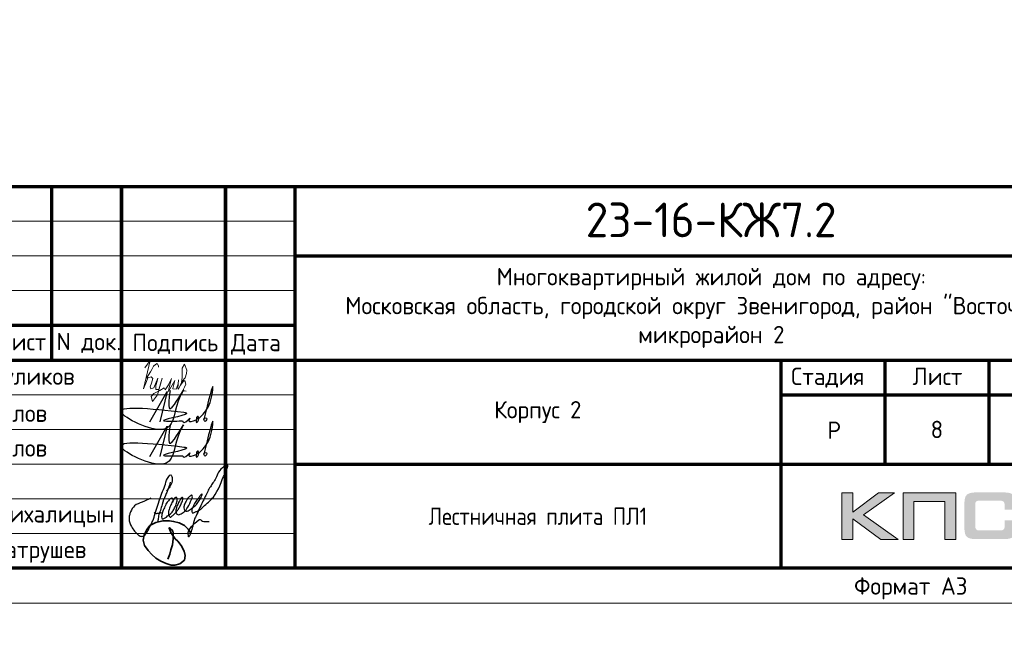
# Model space of a CAD drawing. Header units: millimetres. Extents: x 259029 to 2494469, y -731578 to -57567.
# Tile 242 of 252: x 495024 to 509209, y -514484 to -505558. Entities that reach past the tile are written whole.
import ezdxf
from ezdxf import colors
from ezdxf.entities.mleader import LeaderData, LeaderLine
from ezdxf.enums import TextEntityAlignment as Align
from ezdxf.math import Vec2, Vec3

# ---------------------------------------------------------------- set-up
doc = ezdxf.new("R2010")
doc.units = ezdxf.units.MM
for name, color, linetype, lineweight in [('0.15', 252, 'Continuous', 15), ('Standard', 7, 'Continuous', 25), ('Выноски', 20, 'Continuous', 20), ('Каркасы ригель', 3, 'Continuous', 0), ('Размеры', 54, 'Continuous', 20), ('РАЗРЕЗЫ', 10, 'Continuous', 60), ('Рамка', 7, 'Continuous', 70), ('Символы 0.20', 1, 'Continuous', 20), ('Текст', 41, 'Continuous', 30), ('ТОНКИЕ', 7, 'Continuous', 9)]:
    doc.layers.add(name, color=color, linetype=linetype, lineweight=lineweight)
doc.layers.add('ТОЛСТЫЕ_ОСНОВНЫЕ', color=6, linetype='Continuous')
doc.styles.add('GOST-2.304_Type-B', font='GOST_Common.ttf')
doc.styles.add('style1', font='GOST_Common.ttf', dxfattribs={"height": 500})
doc.styles.add('ГОСТ', font='GOST_Common.ttf')

# ---------------------------------------------------------------- blocks, each defined once
blk = doc.blocks.new('СЛОЖНЫЙ_ОБЪЕКТ_0')
at = {"layer": 'Standard', "color": 7, "linetype": 'Continuous', "lineweight": 25}
for points, start_tangent, end_tangent in [([(-5.888, 1.589), (-5.939, 1.691), (-5.972, 1.691), (-6.022, 1.617), (-6.064, 1.496), (-6.076, 1.414), (-6.076, 1.373), (-6.09, 1.219), (-6.071, 1.071), (-6.041, 1.003), (-6.009, 0.988), (-5.985, 1.012), (-5.95, 1.047), (-5.922, 1.075), (-5.915, 1.097), (-5.843, 1.207), (-5.798, 1.324), (-5.779, 1.438), (-5.77, 1.604), (-5.809, 1.746), (-5.833, 1.77), (-5.864, 1.752), (-5.885, 1.721), (-5.913, 1.566), (-5.919, 1.492), (-5.925, 1.334), (-5.906, 1.223), (-5.871, 1.161), (-5.807, 1.124), (-5.751, 1.203), (-5.713, 1.262), (-5.692, 1.316), (-5.66, 1.414), (-5.641, 1.525), (-5.625, 1.661), (-5.641, 1.808), (-5.657, 1.824), (-5.667, 1.824), (-5.695, 1.763), (-5.714, 1.672), (-5.725, 1.541), (-5.722, 1.421), (-5.665, 1.291), (-5.617, 1.276), (-5.55, 1.31), (-5.459, 1.426), (-5.4, 1.599), (-5.374, 1.864), (-5.388, 1.981), (-5.406, 1.999), (-5.432, 1.973), (-5.463, 1.934), (-5.509, 1.789), (-5.527, 1.661), (-5.508, 1.54), (-5.457, 1.473), (-5.411, 1.463), (-5.347, 1.501), (-5.271, 1.621), (-5.193, 1.738), (-5.143, 1.879), (-5.113, 2.032), (-5.113, 2.111), (-5.121, 2.138), (-5.14, 2.12), (-5.169, 2.039), (-5.206, 1.924), (-5.241, 1.787), (-5.254, 1.679), (-5.254, 1.582), (-5.237, 1.516), (-5.219, 1.498), (-5.191, 1.482), (-5.154, 1.519), (-5.086, 1.578), (-4.953, 1.776), (-4.759, 2.173), (-4.667, 2.981), (-4.667, 3.227), (-4.687, 3.262), (-4.715, 3.262), (-4.742, 3.235), (-4.777, 3.18), (-4.872, 2.956), (-4.891, 2.749), (-4.921, 2.579), (-4.956, 2.444), (-5.001, 2.097), (-5.045, 1.672), (-5.064, 1.441), (-5.075, 1.334), (-5.055, 1.102), (-5.04, 0.878), (-5.04, 0.777), (-5.052, 0.744), (-5.068, 0.75), (-5.077, 0.776), (-5.092, 0.804), (-5.084, 1.076), (-4.938, 1.346), (-4.909, 1.375), (-4.851, 1.355), (-4.78, 1.355), (-4.616, 1.413)], (-0.169301, 0.985564), (0.921845, 0.387559)), ([(-6.577, 1.472), (-6.789, 1.26), (-6.973, 1.076), (-7.024, 0.851), (-7.024, 0.746), (-6.996, 0.632), (-6.845, 0.434), (-6.702, 0.33), (-6.548, 0.258), (-6.432, 0.258), (-6.35, 0.355), (-6.314, 0.52), (-6.284, 0.767), (-6.284, 1.007), (-6.298, 1.279), (-6.31, 1.543), (-6.302, 2.038), (-6.285, 2.303), (-6.246, 2.371), (-6.174, 2.3), (-6.144, 2.003), (-6.194, 1.851)], (-0.677851, -0.735199), (-0.339746, -0.940517)), ([(-6.181, 2.142), (-6.172, 1.967), (-6.172, 1.841), (-6.18, 1.7), (-6.18, 1.412), (-6.17, 1.216), (-6.17, 1.117), (-6.148, 0.957), (-6.119, 0.827)], (0.06248, -0.998046), (0.223108, -0.974794)), ([(-6.329, 1.089), (-6.3, 1.083), (-6.267, 1.081), (-6.233, 1.097), (-6.195, 1.113), (-6.161, 1.123), (-6.143, 1.143), (-6.118, 1.168)], (0.983291, -0.18204), (0.7365, 0.676437))]:
    blk.add_spline(points, degree=3, dxfattribs=dict(at, start_tangent=start_tangent, end_tangent=end_tangent))
blk = doc.blocks.new('Роспись')
at = {"layer": 'Текст', "color": 4}
blk.add_lwpolyline([(4.18, 0.67), (6.68, 5.03), (5.62, 0.66)], dxfattribs=at)
for points in [[(11.23, 1.12), (12.72, 3.08), (13.28, 5.66), (11.96, 0.97)], [(7.11, 5.14), (7.17, 2.59), (9.02, 5.2), (8.57, 4.35), (6.55, -0.29), (0.19, 1.88), (9.09, 2.02)], [(9.09, 2.02), (9.4, 1.96), (6.15, 0.84), (8.42, 0.77), (8.9, 0.77)], [(10.85, 0.93), (11.13, 1.44), (11.23, 1.11), (10.92, 0.57), (10.85, 0.93)], [(8.9, 0.77), (8.97, 0.64), (9.94, 1.16)], [(9.94, 1.16), (9.82, 0.79), (10.85, 0.93)], [(11.23, 1.12), (11.03, 1.05), (10.98, 1.33), (11.05, 1.41)], [(11.96, 0.97), (12.16, 0.71), (12.34, 1.19), (12.03, 1.14), (11.96, 0.97)]]:
    blk.add_spline(points, degree=3, dxfattribs=at)
blk = doc.blocks.new('11')
at = {"layer": 'Выноски'}
for p, q in [((48016, 66806), (48038, 66823)), ((48038, 66823), (48060, 66786)), ((47885, 66608), (47944, 66700)), ((47944, 66700), (47962, 66737)), ((47962, 66737), (47989, 66781)), ((47989, 66781), (48016, 66806)), ((48060, 66786), (48058, 66769))]:
    blk.add_line(p, q, dxfattribs=at)
blk.add_lwpolyline([(47863, 66761), (47937, 66865), (47843, 66458), (47885, 66564), (47905, 66616), (47954, 66628), (47979, 66606), (47957, 66539), (47937, 66487), (47947, 66458), (47991, 66470), (48051, 66611), (48041, 66569), (48023, 66505), (48023, 66448), (48065, 66448), (48090, 66529), (48110, 66608), (48043, 66369), (47972, 66275), (47954, 66344), (47991, 66389), (48078, 66431), (48142, 66470), (48154, 66441), (48204, 66512), (48246, 66606), (48209, 66455), (48204, 66418), (48295, 66574), (48265, 66463), (48265, 66455), (48312, 66453), (48342, 66529), (48347, 66584), (48337, 66465), (48349, 66453), (48401, 66569), (48443, 66616), (48461, 66678), (48466, 66727), (48436, 66811), (48399, 66754), (48399, 66618), (48389, 66549), (48374, 66507), (48416, 66564), (48441, 66576), (48451, 66524), (48433, 66482), (48419, 66453), (48424, 66428), (48458, 66421)], dxfattribs=at)
blk = doc.blocks.new('A$Cd09756da')
h = blk.add_hatch(color=0)
h.paths.add_polyline_path([(-3363, 1089), (-3590, 1089), (-3962, 809), (-3962, 1089), (-4120, 1089), (-4120, 417), (-3962, 417), (-3962, 712), (-3560, 417), (-3308, 417), (-3809, 772)])
h.paths.add_polyline_path([(-3080, 963), (-2635, 963), (-2635, 417), (-2478, 417), (-2478, 1089), (-2645, 1089), (-3236, 1089), (-3236, 930), (-3236, 417), (-3080, 417)])
h.paths.add_polyline_path([(-1340, 1093), (-1498, 1093), (-1498, 420), (-1340, 420), (-1340, 716), (-938, 420), (-686, 420), (-1187, 776), (-741, 1093), (-968, 1093), (-1340, 813)])
at = {"true_color": 0x5f007f}
blk.add_hatch(color=206, dxfattribs=at).paths.add_polyline_path([(-1629, 1018), (-1631, 1026), (-1634, 1032), (-1638, 1038), (-1641, 1044), (-1644, 1049), (-1649, 1054), (-1653, 1059), (-1657, 1063), (-1662, 1066), (-1668, 1071), (-1674, 1074), (-1681, 1077), (-1688, 1079), (-1696, 1082), (-1703, 1084), (-1721, 1088), (-1741, 1091), (-1762, 1092), (-1786, 1093), (-2187, 1093), (-2210, 1092), (-2231, 1091), (-2251, 1088), (-2268, 1084), (-2276, 1082), (-2284, 1079), (-2291, 1077), (-2297, 1073), (-2303, 1071), (-2310, 1066), (-2315, 1063), (-2319, 1059), (-2323, 1054), (-2327, 1049), (-2331, 1044), (-2335, 1038), (-2337, 1032), (-2340, 1025), (-2343, 1018), (-2345, 1010), (-2348, 994), (-2351, 976), (-2353, 956), (-2353, 934), (-2353, 580), (-2353, 557), (-2351, 537), (-2348, 519), (-2345, 502), (-2343, 495), (-2340, 488), (-2337, 481), (-2335, 474), (-2331, 469), (-2327, 463), (-2323, 459), (-2319, 454), (-2315, 450), (-2309, 446), (-2303, 443), (-2297, 439), (-2291, 436), (-2283, 434), (-2276, 431), (-2268, 429), (-2251, 425), (-2231, 423), (-2209, 421), (-2187, 420), (-1786, 420), (-1762, 421), (-1741, 422), (-1721, 425), (-1704, 428), (-1696, 431), (-1688, 433), (-1681, 436), (-1674, 439), (-1668, 442), (-1662, 446), (-1657, 450), (-1653, 454), (-1649, 458), (-1644, 463), (-1641, 468), (-1638, 474), (-1634, 481), (-1631, 487), (-1629, 495), (-1626, 502), (-1623, 519), (-1620, 537), (-1619, 557), (-1618, 580), (-1618, 691), (-1775, 691), (-1775, 600), (-1775, 594), (-1776, 588), (-1777, 582), (-1779, 577), (-1781, 572), (-1783, 568), (-1786, 564), (-1789, 560), (-1792, 557), (-1797, 554), (-1801, 552), (-1806, 550), (-1811, 548), (-1817, 548), (-1824, 547), (-1830, 546), (-2153, 546), (-2159, 547), (-2164, 548), (-2168, 550), (-2172, 552), (-2176, 555), (-2180, 557), (-2183, 561), (-2186, 565), (-2189, 569), (-2191, 573), (-2193, 578), (-2194, 583), (-2196, 593), (-2197, 602), (-2197, 925), (-2197, 931), (-2196, 936), (-2195, 941), (-2193, 946), (-2192, 950), (-2190, 954), (-2187, 957), (-2185, 961), (-2181, 963), (-2178, 966), (-2173, 968), (-2169, 970), (-2164, 971), (-2160, 972), (-2154, 972), (-2149, 972), (-1830, 972), (-1824, 972), (-1817, 972), (-1812, 970), (-1807, 969), (-1802, 967), (-1797, 965), (-1793, 961), (-1790, 958), (-1786, 954), (-1783, 950), (-1781, 946), (-1779, 941), (-1777, 936), (-1776, 931), (-1775, 925), (-1775, 918), (-1775, 844), (-1618, 844), (-1618, 934), (-1619, 956), (-1620, 976), (-1623, 994), (-1627, 1010)])
at = {"color": 0, "lineweight": 0}
for points in [[(-4120, 417), (-4120, 1089), (-3962, 1089), (-3962, 809), (-3590, 1089), (-3363, 1089), (-3809, 772), (-3308, 417), (-3560, 417), (-3962, 712), (-3962, 417), (-4120, 417)], [(-3080, 417), (-3080, 963), (-2635, 963), (-2635, 417), (-2478, 417), (-2478, 1089), (-2645, 1089), (-3236, 1089), (-3236, 930), (-3236, 417), (-3080, 417)]]:
    blk.add_lwpolyline(points, close=True, dxfattribs=at)
at = {"lineweight": 35}
blk.add_lwpolyline([(-13497, 507), (-13535, 562), (-13589, 615), (-13666, 653), (-13748, 676), (-13807, 686), (-13901, 686), (-14005, 659), (-14088, 617), (-14135, 558), (-14169, 483), (-14185, 407), (-14167, 329), (-14113, 254), (-14059, 199), (-14001, 148), (-13931, 104), (-13854, 67), (-13782, 47), (-13728, 47), (-13655, 62), (-13589, 119), (-13582, 185), (-13593, 249), (-13639, 328), (-13688, 389), (-13725, 426), (-13768, 486), (-13789, 516), (-13802, 552), (-13809, 574), (-13809, 584), (-13790, 575), (-13775, 560), (-13760, 537), (-13755, 511), (-13755, 426), (-13764, 338), (-13788, 268), (-13802, 202), (-13829, 132)], dxfattribs=at)
at = {"layer": 'Рамка'}
for p, q in [((-15500, 3000), (-15500, 5500)), ((-14500, 0), (-14500, 5500)), ((-14500, 5500), (-14500, 0)), ((-13000, 5500), (-13000, 0)), ((-13000, 0), (-13000, 5500)), ((-12000, 5500), (-12000, 0)), ((-12000, 4500), (0, 4500)), ((-18500, 3500), (-12000, 3500)), ((-18500, 3000), (0, 3000)), ((-5000, 3000), (-5000, 0)), ((-3500, 3000), (-3500, 1500)), ((-2000, 3000), (-2000, 1500)), ((-5000, 2500), (0, 2500)), ((-5000, 2500), (0, 2500)), ((-12000, 1500), (0, 1500))]:
    blk.add_line(p, q, dxfattribs=at)
at = {"layer": 'Рамка', "lineweight": 15}
for p, q in [((-18500, 5000), (-12000, 5000)), ((-18500, 4500), (-12000, 4500)), ((-18500, 4000), (-12000, 4000)), ((-18500, 2500), (-12000, 2500)), ((-18500, 2000), (-12000, 2000)), ((-18500, 1500), (-12000, 1500)), ((-18500, 1000), (-12000, 1000)), ((-18500, 500), (-12000, 500))]:
    blk.add_line(p, q, dxfattribs=at)
at = {"layer": 'Рамка'}
blk.add_lwpolyline([(0, 0), (-18500, 0), (-18500, 5500), (0, 5500)], close=True, dxfattribs=at)
at = {"color": 18, "true_color": 0x000000, "xscale": 100, "yscale": 100, "zscale": 100}
for p in [(-14508, 2045), (-14508, 1545)]:
    blk.add_blockref('Роспись', p, dxfattribs=at)
at = {"layer": '0.15', "xscale": 462, "yscale": 462, "zscale": 462, "rotation": 339.9822667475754}
blk.add_blockref('СЛОЖНЫЙ_ОБЪЕКТ_0', (-11452, -669), dxfattribs=at)
at = {"layer": 'Выноски'}
blk.add_blockref('11', (-62024, -63871), dxfattribs=at)
at = {"layer": 'Размеры', "color": 7, "char_height": 250, "attachment_point": 4, "style": 'ГОСТ'}
for s, insert in [('{\\C256;Куликов}', (-16371, 2734)), ('Углов', (-16371, 2234)), ('Углов', (-16371, 1734))]:
    blk.add_mtext_dynamic_manual_height_columns(s, width=2000, gutter_width=1250, heights=[0], dxfattribs=dict(at, insert=insert))
at = {"layer": 'Размеры', "color": 7, "linetype": 'Continuous', "char_height": 250, "width": 2000, "attachment_point": 4, "style": 'GOST-2.304_Type-B'}
for s, insert in [(' Михалицын', (-16500, 750)), ('Патрушев', (-16383, 238))]:
    blk.add_mtext(s, dxfattribs=dict(at, insert=insert))
at = {"layer": 'Текст', "color": 7, "style": 'ГОСТ'}
blk.add_text('23-16-КЖ7.2', height=500, dxfattribs=at).set_placement((-6003, 5019), align=Align.MIDDLE_CENTER)
at = {"layer": 'Текст', "color": 7, "style": 'GOST-2.304_Type-B'}
for s, p in [('Лист', (-16298, 3139)), ('N док.', (-15435, 3141)), ('Подпись', (-14340, 3127)), ('Дата', (-12920, 3127)), ('Стадия', (-4850, 2640)), ('Лист', (-3100, 2640)), ('Р', (-4328, 1863))]:
    blk.add_text(s, height=250, dxfattribs=at).set_placement(p)
at = {"layer": 'Текст', "color": 7, "linetype": 'Continuous', "lineweight": 0, "char_height": 250, "attachment_point": 5, "style": 'GOST-2.304_Type-B'}
for s, insert, width in [('Многоквартирный жилой дом по адресу:\\PМосковская область, городской округ Звенигород, район "Восточный", микрорайон 2', (-6000, 3750), 12000), ('Корпус 2', (-8500, 2250), 7000)]:
    blk.add_mtext(s, dxfattribs=dict(at, insert=insert, width=width))
blk = doc.blocks.new('*T33')
at = {"layer": 'Каркасы ригель', "color": 0, "linetype": 'ByBlock', "lineweight": -2, "transparency": 16777216}
for p, q in [((0, 0), (1500, 0)), ((0, -1000), (1500, -1000))]:
    blk.add_line(p, q, dxfattribs=at)
at = {"layer": 'Каркасы ригель', "color": 0, "linetype": 'ByBlock', "lineweight": 50, "transparency": 16777216}
for p, q in [((0, 0), (0, -1000)), ((1500, 0), (1500, -1000))]:
    blk.add_line(p, q, dxfattribs=at)
at = {"layer": 'Каркасы ригель', "color": 0, "linetype": 'Continuous', "lineweight": 0, "transparency": 16777216, "insert": (750, -500), "char_height": 250, "width": 1000, "attachment_point": 5, "style": 'ГОСТ'}
blk.add_mtext('8', dxfattribs=at)
blk = doc.blocks.new('_None')
blk = doc.blocks.new('*U639')
at = {"layer": 'ТОЛСТЫЕ_ОСНОВНЫЕ', "color": 6}
blk.add_lwpolyline([(20, 5), (415, 5), (415, 292), (20, 292)], close=True, dxfattribs=at)
at = {"layer": 'ТОНКИЕ'}
blk.add_lwpolyline([(0, 0), (420, 0), (420, 297), (0, 297)], close=True, dxfattribs=at)
at = {"layer": 'Текст', "style": 'style1'}
blk.add_text('Формат А3', height=2.5, dxfattribs=at).set_placement((375.57, 1.2))
blk = doc.blocks.new('ааапп')
at = {"layer": 'Символы 0.20'}
ml = blk.add_multileader_mtext('Standard', dxfattribs=at)
ml.set_content('по7(л.6)', color=256, style='ГОСТ')
ml.set_leader_properties(color=256, linetype='ByLayer', lineweight=-1)
ml.set_arrow_properties(name='NONE')
ml.build(insert=Vec2(0, 0))
ml.multileader.update_dxf_attribs({"text_left_attachment_type": 6, "text_right_attachment_type": 6, "dogleg_length": 0.25, "arrow_head_size": 200, "scale": 100})
ctx = ml.context
ctx.base_point, ctx.scale, ctx.char_height, ctx.arrow_head_size, ctx.landing_gap_size, ctx.plane_origin = Vec3(609782.7, -570717.4), 100, 250, 200, 25, Vec3(612513.4, -570395.2)
ctx.left_attachment, ctx.right_attachment = 6, 6
notes = []
notes.append((ctx, [(1, (1, 1, 0), (610957.7, -570717.4), (-1, 0), 25, [(0, [(611147.2, -569654.4)], 0, [])])]))
ctx.mtext.insert, ctx.mtext.width, ctx.mtext.defined_height, ctx.mtext.flow_direction = Vec3(609807.7, -570417.4), 1094.387, 742.8, 5
for ctx, leaders in notes:
    for number, flags, end, landing, length, lines in leaders:
        leader = LeaderData()
        leader.index, (leader.has_last_leader_line, leader.has_dogleg_vector, leader.attachment_direction) = number, flags
        leader.last_leader_point, leader.dogleg_vector, leader.dogleg_length = Vec3(end), Vec3(landing), length
        for number, points, colour, breaks in lines:
            line = LeaderLine()
            line.index, line.vertices, line.color, line.breaks = number, Vec3.list(points), colors.encode_raw_color(colour), breaks
            leader.lines.append(line)
        ctx.leaders.append(leader)

msp = doc.modelspace()

# ---------------------------------------------------------------- block references
at = {"lineweight": 50, "ltscale": 100}
msp.add_blockref('A$Cd09756da', (510988.3, -513460.7), dxfattribs=at)
msp.add_blockref('*T33', (507488.3, -510960.7))

# ---------------------------------------------------------------- texts
at = {"color": 1, "linetype": 'Continuous', "lineweight": 30, "insert": (502488.3, -512710.7), "char_height": 250, "width": 7000, "attachment_point": 5, "style": 'GOST-2.304_Type-B'}
msp.add_mtext('{\\W0.9;\\C256;Лестничная плита ПЛ1}', dxfattribs=at)
at = {"layer": 'Выноски'}
note = msp.add_mtext_static_columns([''] * 2, width=18604.939, gutter_width=10240.1, height=0, dxfattribs=dict(at, insert=(295601.8, -509833), char_height=250, attachment_point=1, style='ГОСТ'))
for column, words in zip([note] + note.columns.linked_columns, ['\\pi8790.91665;Общие указания:\\P\\pi570.45,l346.2,t2000;1.^IСтроительство здания должно производиться в соответствии с проектом производства работ (ППР). при {\\H1.66663x; }\\P\\pi0,t346.2;отсутствии проекта ППР в производство строительно-монтажных работ запрещается. {\\H1.18896x; }\\P\\pi570.45,t2000;2.^IМонтаж сборных конструкций вести в соответствии с требованиями СП 70.13330.2012 "Несущие и {\\H1.54818x; }\\P\\pi0,t346.2;ограждающие конструкции "(акт.ред. СНиП 3.03.01-87*).{\\H1.62844x;\\C0; \\H0.61408x;\\P\\pi570.45,t2000;}3.^IВсе сварные работы следует вести в соответствии с ГОСТ 5264-80* "Ручная дуговая сварка.Соединения {\\H1.20169x; }\\P\\pi0,t346.2;сварные" и  ГОСТ 14098-2014 "Соединения сварные арматуры и закладных деталей железобетонных конструкций". {\\H1.54394x; }\\PСварку вести электродами типа Э42А. {\\H1.42985x;\\C0; \\H0.69937x;\\P\\pi570.45,t2000;}4.^IВсе металлические конструкции окрасить эмалью ПФ-1189 по ГОСТ 6465-79 в два слоя. Эмаль наносить на {\\H1.46788x; }\\P\\pi0,t346.2;грунтовку ГФ-021 по ГОСТ 25129-82 (первый слой - на заводе-изготовителе, второй слой - на монтаже).{\\H1.65521x;\\C0; \\H0.60415x;\\P\\pi10052.46968,l0,tz;\\H1.55946x; \\H0.64125x;\\P\\H1.64685x; \\H0.60722x;\\P\\pi812.5,l41.6675;\\H1.23852x; \\H0.80742x;\\P}', '']):
    column.text = words

# ---------------------------------------------------------------- next in the draw order: block references
at = {"layer": 'РАЗРЕЗЫ', "color": 2, "lineweight": -2, "rotation": 45.00000000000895}
msp.add_blockref('ааапп', (-370061.8, -617495.3), dxfattribs=at)

# ---------------------------------------------------------------- next in the draw order: block references
at = {"xscale": 100, "yscale": 100, "zscale": 100}
msp.add_blockref('*U639', (469488.3, -513960.7), dxfattribs=at)

# ---------------------------------------------------------------- next in the draw order: texts
at = {"layer": 'Выноски'}
note = msp.add_mtext_static_columns([''] * 2, width=19641.405, gutter_width=8167.2, height=0, dxfattribs=dict(at, insert=(385740.7, -502617.6), char_height=250, attachment_point=1, style='ГОСТ'))
for column, words in zip([note] + note.columns.linked_columns, ['\\pi10527.89954; \\P\\pi570.45,l346.2,t2000;1.^IОбщие указания см. лист 1. {\\H1.46663x; }\\P2.^IМонтажные узлы 1;2;3;4;6;7;8 см. лист{\\C0; 7.\\H1.45562x; \\H0.68699x;\\P}3.^IСварку производить согласно СП70.1330.2011 электродами Э42 ГОСТ 9467-75*.{\\H1.45929x; }\\P4.^IВсе металлические конструкции окрасить эмалью ПФ-1189 по ГОСТ 6465-79 в два слоя. Эмаль наносить на {\\H1.45807x; }\\P\\pi0,t346.2;грунтовку ГФ-021 по ГОСТ 25129-82 (первый слой - на заводе-изготовителе, второй слой - на монтаже).{\\H1.65848x; }\\P\\pi570.45,t2000;5.^IОгнезащиту металлических косоуров см.л. 9.{\\H1.19167x; }\\P6.^IДлину швов принимать по длине сопряжения свариваемых элементов. все катеты сварных швов принимать {\\H1.54728x; }\\P\\pi0,t346.2;высотой 6 мм, кроме оговоренных.{\\H1.42874x; }\\P\\pi570.45,t2000;7.^IМонтаж стальных конструкций производить в соответствии с указаниями СП 70.1333.0.2012"Несущие и {\\H1.46825x; }\\P\\pi0,t346.2;ограждающие конструкции".{\\H1.45508x; }\\P\\pi570.45,t2000;8.^IЖелезобетонные изделия монтировать на цем-песчаном растворе М100 толщ. 10мм.{\\H1.46099x; }\\P{\\C0;9.^IНа разрезах 1-1;2-2 отметки чистого пола.\\H1.45599x; \\H0.68682x;\\P\\pi10570.70257,l0,tz;\\H1.82587x; \\H0.54768x;\\P\\H1.55804x; \\H0.64183x;\\P\\H1.64732x; \\H0.60705x;\\P\\pi812.5,l41.6675;\\H1.23836x; \\H0.80752x;\\P}', '']):
    column.text = words

doc.saveas('drawing.dxf')
